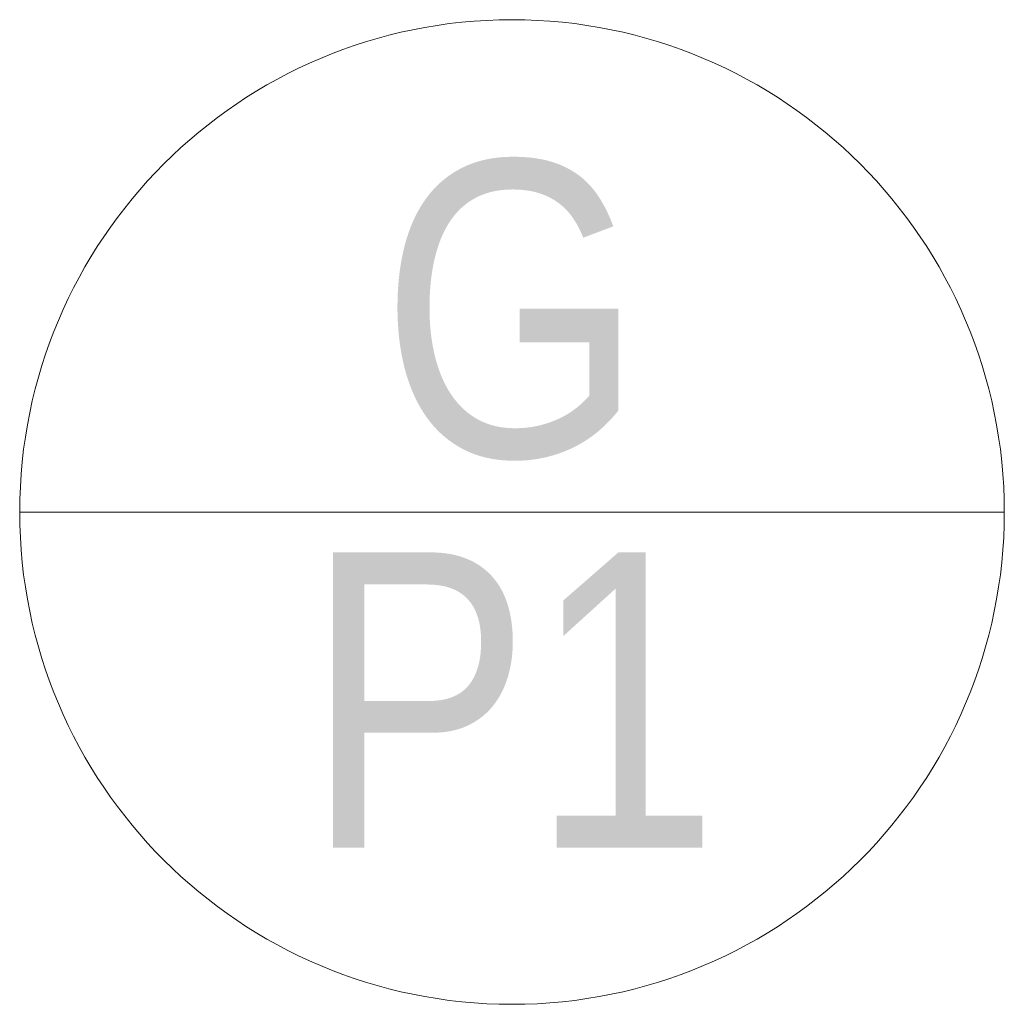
# Model space of a CAD drawing. Header units: centimetres. Extents: x 1912 to 37354, y 4932 to 6633.
# Tile 20 of 236: x 8176 to 8216, y 6235 to 6275. Entities that reach past the tile are written whole.
import ezdxf
from ezdxf.enums import TextEntityAlignment as Align
from ezdxf.lldxf.tags import DXFTag

# ---------------------------------------------------------------- set-up
doc = ezdxf.new("R2010")
doc.units = ezdxf.units.CM
doc.layers.add('IS_Opis', color=250, linetype='Continuous', lineweight=9)
doc.layers.add('IS_Zimna_woda', color=5, linetype='SOLID', lineweight=40)
doc.styles.add('styl1', font='ARIALN.TTF')
tags = doc.linetypes.add('SOLID', pattern=[10, 10, 0]).pattern_tags.tags
tags[6:7] = [DXFTag(74, 4), DXFTag(75, 0), DXFTag(340, '0'), DXFTag(46, 0.0), DXFTag(50, 0.0), DXFTag(44, 0.0), DXFTag(45, 0.0)]
tags[4:5] = [DXFTag(74, 4), DXFTag(75, 0), DXFTag(340, '0'), DXFTag(46, 0.0), DXFTag(50, 0.0), DXFTag(44, 0.0), DXFTag(45, 0.0)]

# ---------------------------------------------------------------- blocks, each defined once
blk = doc.blocks.new('piongazowyp1')
at = {"layer": 'IS_Zimna_woda', "linetype": 'ByBlock', "lineweight": 15}
blk.add_line((0, 20), (40, 20), dxfattribs=at)
blk.add_circle((20, 20), 20, dxfattribs=at)
at = {"layer": 'IS_Zimna_woda', "lineweight": 15, "style": 'styl1'}
for tag, p in [('G', (20, 22.253)), ('P1', (20, 6.359))]:
    blk.add_attdef(tag, text='', height=12, dxfattribs=at).set_placement(p, align=Align.CENTER)

msp = doc.modelspace()

# ---------------------------------------------------------------- block references
at = {"layer": 'IS_Opis'}
msp.add_blockref('piongazowyp1', (8176.445, 6235.338), dxfattribs=at).add_auto_attribs({'G': 'G', 'P1': 'P1'})

doc.saveas('drawing.dxf')
